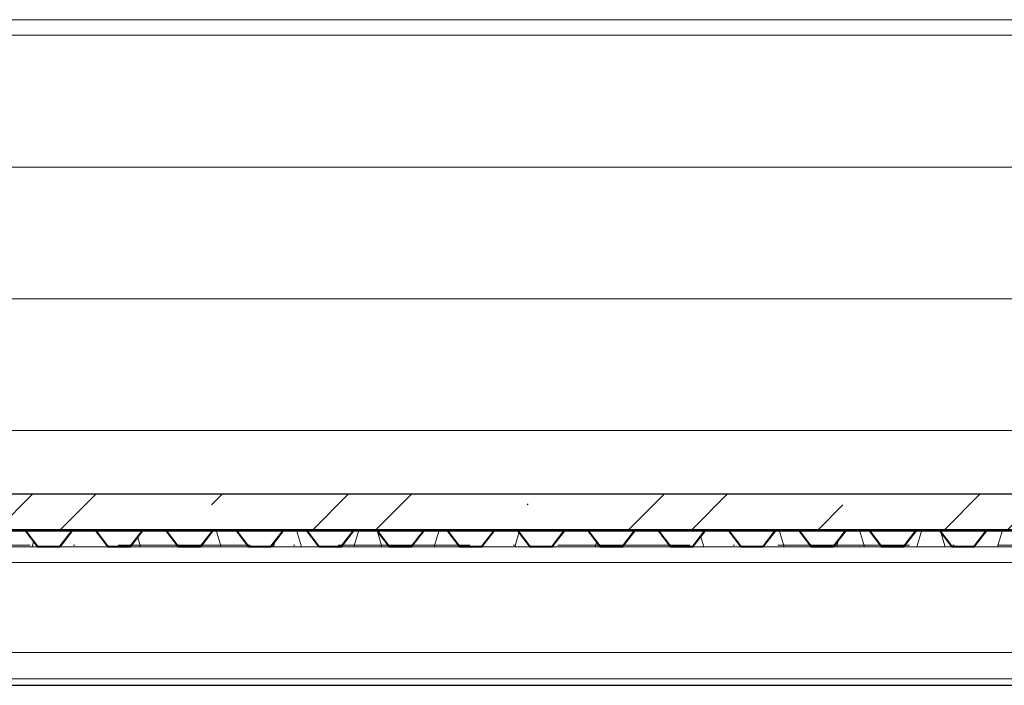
# Model space of a CAD drawing. Header units: millimetres. Extents: x 157133 to 260102, y -21587 to 34582.
# Tile 54 of 65: x 218351 to 220591, y 6365 to 7880. Entities that reach past the tile are written whole.
import ezdxf

# ---------------------------------------------------------------- set-up
doc = ezdxf.new("R2010")
doc.units = ezdxf.units.MM
doc.linetypes.add('Tečkovaná 1_5mm', pattern=[150, 0, -150])
doc.linetypes.add('Čerchovaná 3mm', pattern=[500, 300, -100, 0, -100])
for name, color, linetype, lineweight in [('CA_NEVHRA1', 3, 'Čerchovaná 3mm', 13), ('CA_PODLAHA', 1, 'Continuous', 25), ('CA_PODLAHA25', 7, 'Continuous', 13), ('CA_POHHRA18', 9, 'Tečkovaná 1_5mm', 9), ('CA_POHHRA25', 7, 'Continuous', 13), ('CA_REZY', 1, 'Continuous', 25), ('CA_SRAFY', 9, 'Continuous', 25), ('CA_ZARIZPRED', 8, 'Continuous', 13)]:
    doc.layers.add(name, color=color, linetype=linetype, lineweight=lineweight)

# ---------------------------------------------------------------- blocks, each defined once
blk = doc.blocks.new('ocelová kce final - 11542_003_OK-HALA_TaO-2_ET_AciS_2025-05-29_upr_dwg-2597525-Řez 3 - vestavek V7')
at = {"layer": 'CA_REZY'}
for p, q in [((167759.7, 6800), (161780.3, 6800)), ((161630, 6719), (173910, 6719)), ((164393.8, 6719), (164346.2, 6719)), ((164346.2, 6717.9), (164393.8, 6717.9)), ((164506.1, 6719), (164393.9, 6719)), ((164396.2, 6716.7), (164422.9, 6681.6)), ((164397.1, 6717.4), (164423.8, 6682.3)), ((164423.8, 6682.3), (164397.1, 6717.4)), ((164476.2, 6682.3), (164502.9, 6717.4)), ((164502.9, 6717.4), (164476.2, 6682.3)), ((164477.1, 6681.6), (164503.8, 6716.7)), ((164550, 6719), (164506.2, 6719)), ((164506.2, 6717.9), (164550, 6717.9)), ((164553.8, 6719), (164510, 6719)), ((164510, 6719), (164510, 6717.9)), ((164510, 6717.9), (164553.8, 6717.9)), ((164550, 6717.9), (164550, 6719)), ((164666.1, 6719), (164553.9, 6719)), ((164556.2, 6716.7), (164582.9, 6681.6)), ((164557.1, 6717.4), (164583.8, 6682.3)), ((164583.8, 6682.3), (164557.1, 6717.4)), ((164636.2, 6682.3), (164662.9, 6717.4)), ((164662.9, 6717.4), (164636.2, 6682.3)), ((164637.1, 6681.6), (164663.8, 6716.7)), ((164713.8, 6719), (164666.2, 6719)), ((164666.2, 6717.9), (164713.8, 6717.9)), ((164826.1, 6719), (164713.9, 6719)), ((164716.2, 6716.7), (164742.9, 6681.6)), ((164717.1, 6717.4), (164743.8, 6682.3)), ((164743.8, 6682.3), (164717.1, 6717.4)), ((164796.2, 6682.3), (164822.9, 6717.4)), ((164822.9, 6717.4), (164796.2, 6682.3)), ((164797.1, 6681.6), (164823.8, 6716.7)), ((164873.8, 6719), (164826.2, 6719)), ((164826.2, 6717.9), (164873.8, 6717.9)), ((164986.1, 6719), (164873.9, 6719)), ((164876.2, 6716.7), (164902.9, 6681.6)), ((164877.1, 6717.4), (164903.8, 6682.3)), ((164903.8, 6682.3), (164877.1, 6717.4)), ((164956.2, 6682.3), (164982.9, 6717.4)), ((164982.9, 6717.4), (164956.2, 6682.3)), ((164957.1, 6681.6), (164983.8, 6716.7)), ((165033.8, 6719), (164986.2, 6719)), ((164986.2, 6717.9), (165033.8, 6717.9)), ((165146.1, 6719), (165033.9, 6719)), ((165036.2, 6716.7), (165062.9, 6681.6)), ((165037.1, 6717.4), (165063.8, 6682.3)), ((165063.8, 6682.3), (165037.1, 6717.4)), ((165116.2, 6682.3), (165142.9, 6717.4)), ((165142.9, 6717.4), (165116.2, 6682.3)), ((165117.1, 6681.6), (165143.8, 6716.7)), ((165193.8, 6719), (165146.2, 6719)), ((165146.2, 6717.9), (165193.8, 6717.9)), ((165306.1, 6719), (165193.9, 6719)), ((165196.2, 6716.7), (165222.9, 6681.6)), ((165197.1, 6717.4), (165223.8, 6682.3)), ((165223.8, 6682.3), (165197.1, 6717.4)), ((165276.2, 6682.3), (165302.9, 6717.4)), ((165302.9, 6717.4), (165276.2, 6682.3)), ((165277.1, 6681.6), (165303.8, 6716.7)), ((165353.8, 6719), (165306.2, 6719)), ((165306.2, 6717.9), (165353.8, 6717.9)), ((165466.1, 6719), (165353.9, 6719)), ((165356.2, 6716.7), (165382.9, 6681.6)), ((165357.1, 6717.4), (165383.8, 6682.3)), ((165383.8, 6682.3), (165357.1, 6717.4)), ((165436.2, 6682.3), (165462.9, 6717.4)), ((165462.9, 6717.4), (165436.2, 6682.3)), ((165437.1, 6681.6), (165463.8, 6716.7)), ((165510, 6719), (165466.2, 6719)), ((165466.2, 6717.9), (165510, 6717.9)), ((165513.8, 6719), (165470, 6719)), ((165470, 6719), (165470, 6717.9)), ((165470, 6717.9), (165513.8, 6717.9)), ((165510, 6717.9), (165510, 6719)), ((165626.1, 6719), (165513.9, 6719)), ((165516.2, 6716.7), (165542.9, 6681.6)), ((165517.1, 6717.4), (165543.8, 6682.3)), ((165543.8, 6682.3), (165517.1, 6717.4)), ((165596.2, 6682.3), (165622.9, 6717.4)), ((165622.9, 6717.4), (165596.2, 6682.3)), ((165597.1, 6681.6), (165623.8, 6716.7)), ((165673.8, 6719), (165626.2, 6719)), ((165626.2, 6717.9), (165673.8, 6717.9)), ((165786.1, 6719), (165673.9, 6719)), ((165676.2, 6716.7), (165702.9, 6681.6)), ((165677.1, 6717.4), (165703.8, 6682.3)), ((165703.8, 6682.3), (165677.1, 6717.4)), ((165756.2, 6682.3), (165782.9, 6717.4)), ((165782.9, 6717.4), (165756.2, 6682.3)), ((165757.1, 6681.6), (165783.8, 6716.7)), ((165833.8, 6719), (165786.2, 6719)), ((165786.2, 6717.9), (165833.8, 6717.9)), ((165946.1, 6719), (165833.9, 6719)), ((165836.2, 6716.7), (165862.9, 6681.6)), ((165837.1, 6717.4), (165863.8, 6682.3)), ((165863.8, 6682.3), (165837.1, 6717.4)), ((165916.2, 6682.3), (165942.9, 6717.4)), ((165942.9, 6717.4), (165916.2, 6682.3)), ((165917.1, 6681.6), (165943.8, 6716.7)), ((165993.8, 6719), (165946.2, 6719)), ((165946.2, 6717.9), (165993.8, 6717.9)), ((166106.1, 6719), (165993.9, 6719)), ((165996.2, 6716.7), (166022.9, 6681.6)), ((165997.1, 6717.4), (166023.8, 6682.3)), ((166023.8, 6682.3), (165997.1, 6717.4)), ((166076.2, 6682.3), (166102.9, 6717.4)), ((166102.9, 6717.4), (166076.2, 6682.3)), ((166077.1, 6681.6), (166103.8, 6716.7)), ((166153.8, 6719), (166106.2, 6719)), ((166106.2, 6717.9), (166153.8, 6717.9)), ((166266.1, 6719), (166153.9, 6719)), ((166156.2, 6716.7), (166182.9, 6681.6)), ((166157.1, 6717.4), (166183.8, 6682.3)), ((166183.8, 6682.3), (166157.1, 6717.4)), ((166236.2, 6682.3), (166262.9, 6717.4)), ((166262.9, 6717.4), (166236.2, 6682.3)), ((166237.1, 6681.6), (166263.8, 6716.7)), ((166313.8, 6719), (166266.2, 6719)), ((166266.2, 6717.9), (166313.8, 6717.9)), ((166426.1, 6719), (166313.9, 6719)), ((166316.2, 6716.7), (166342.9, 6681.6)), ((166317.1, 6717.4), (166343.8, 6682.3)), ((166343.8, 6682.3), (166317.1, 6717.4)), ((166396.2, 6682.3), (166422.9, 6717.4)), ((166422.9, 6717.4), (166396.2, 6682.3)), ((166397.1, 6681.6), (166423.8, 6716.7)), ((166470, 6719), (166426.2, 6719)), ((166426.2, 6717.9), (166470, 6717.9)), ((166473.8, 6719), (166430, 6719)), ((166430, 6719), (166430, 6717.9)), ((166430, 6717.9), (166473.8, 6717.9)), ((166470, 6717.9), (166470, 6719)), ((166586.1, 6719), (166473.9, 6719)), ((166476.2, 6716.7), (166502.9, 6681.6)), ((166477.1, 6717.4), (166503.8, 6682.3)), ((166503.8, 6682.3), (166477.1, 6717.4)), ((166556.2, 6682.3), (166582.9, 6717.4)), ((166582.9, 6717.4), (166556.2, 6682.3)), ((166557.1, 6681.6), (166583.8, 6716.7)), ((166633.8, 6719), (166586.2, 6719)), ((166586.2, 6717.9), (166633.8, 6717.9)), ((164426.2, 6681.1), (164473.8, 6681.1)), ((164473.8, 6681.1), (164426.2, 6681.1)), ((164426.2, 6680), (164473.8, 6680)), ((164586.2, 6681.1), (164633.8, 6681.1)), ((164633.8, 6681.1), (164586.2, 6681.1)), ((164586.2, 6680), (164633.8, 6680)), ((164746.2, 6681.1), (164793.8, 6681.1)), ((164793.8, 6681.1), (164746.2, 6681.1)), ((164746.2, 6680), (164793.8, 6680)), ((164906.2, 6681.1), (164953.8, 6681.1)), ((164953.8, 6681.1), (164906.2, 6681.1)), ((164906.2, 6680), (164953.8, 6680)), ((165066.2, 6681.1), (165113.8, 6681.1)), ((165113.8, 6681.1), (165066.2, 6681.1)), ((165066.2, 6680), (165113.8, 6680)), ((165226.2, 6681.1), (165273.8, 6681.1)), ((165273.8, 6681.1), (165226.2, 6681.1)), ((165226.2, 6680), (165273.8, 6680)), ((165386.2, 6681.1), (165433.8, 6681.1)), ((165433.8, 6681.1), (165386.2, 6681.1)), ((165386.2, 6680), (165433.8, 6680)), ((165546.2, 6681.1), (165593.8, 6681.1)), ((165593.8, 6681.1), (165546.2, 6681.1)), ((165546.2, 6680), (165593.8, 6680)), ((165706.2, 6681.1), (165753.8, 6681.1)), ((165753.8, 6681.1), (165706.2, 6681.1)), ((165706.2, 6680), (165753.8, 6680)), ((165866.2, 6681.1), (165913.8, 6681.1)), ((165913.8, 6681.1), (165866.2, 6681.1)), ((165866.2, 6680), (165913.8, 6680)), ((166026.2, 6681.1), (166073.8, 6681.1)), ((166073.8, 6681.1), (166026.2, 6681.1)), ((166026.2, 6680), (166073.8, 6680)), ((166186.2, 6681.1), (166233.8, 6681.1)), ((166233.8, 6681.1), (166186.2, 6681.1)), ((166186.2, 6680), (166233.8, 6680)), ((166346.2, 6681.1), (166393.8, 6681.1)), ((166393.8, 6681.1), (166346.2, 6681.1)), ((166346.2, 6680), (166393.8, 6680)), ((166506.2, 6681.1), (166553.8, 6681.1)), ((166553.8, 6681.1), (166506.2, 6681.1)), ((166506.2, 6680), (166553.8, 6680))]:
    blk.add_line(p, q, dxfattribs=at)
for centre, radius, start, end in [((164393.8, 6715), 4.04, 36.3452, 90), ((164393.8, 6715), 2.96, 36.1815, 90), ((164393.8, 6715), 4.04, 36.3453, 88.7247), ((164506.3, 6714.8), 4.18, 91.5924, 142.6726), ((164506.2, 6715), 4.04, 90, 143.6548), ((164506.2, 6715), 2.96, 90, 143.8185), ((164553.8, 6715), 4.04, 36.3452, 90), ((164553.8, 6715), 2.96, 36.1815, 90), ((164553.8, 6715), 4.04, 36.3453, 88.7247), ((164666.3, 6714.8), 4.18, 91.5924, 142.6726), ((164666.2, 6715), 4.04, 90, 143.6548), ((164666.2, 6715), 2.96, 90, 143.8185), ((164713.8, 6715), 4.04, 36.3452, 90), ((164713.8, 6715), 2.96, 36.1815, 90), ((164713.8, 6715), 4.04, 36.3453, 88.7247), ((164826.3, 6714.8), 4.18, 91.5924, 142.6726), ((164826.2, 6715), 4.04, 90, 143.6548), ((164826.2, 6715), 2.96, 90, 143.8185), ((164873.8, 6715), 4.04, 36.3452, 90), ((164873.8, 6715), 2.96, 36.1815, 90), ((164873.8, 6715), 4.04, 36.3453, 88.7247), ((164986.3, 6714.8), 4.18, 91.5924, 142.6726), ((164986.2, 6715), 4.04, 90, 143.6548), ((164986.2, 6715), 2.96, 90, 143.8185), ((165033.8, 6715), 4.04, 36.3452, 90), ((165033.8, 6715), 2.96, 36.1815, 90), ((165033.8, 6715), 4.04, 36.3453, 88.7247), ((165146.3, 6714.8), 4.18, 91.5924, 142.6726), ((165146.2, 6715), 4.04, 90, 143.6548), ((165146.2, 6715), 2.96, 90, 143.8185), ((165193.8, 6715), 4.04, 36.3452, 90), ((165193.8, 6715), 2.96, 36.1815, 90), ((165193.8, 6715), 4.04, 36.3453, 88.7247), ((165306.3, 6714.8), 4.18, 91.5924, 142.6726), ((165306.2, 6715), 4.04, 90, 143.6548), ((165306.2, 6715), 2.96, 90, 143.8185), ((165353.8, 6715), 4.04, 36.3452, 90), ((165353.8, 6715), 2.96, 36.1815, 90), ((165353.8, 6715), 4.04, 36.3453, 88.7247), ((165466.3, 6714.8), 4.18, 91.5924, 142.6726), ((165466.2, 6715), 4.04, 90, 143.6548), ((165466.2, 6715), 2.96, 90, 143.8185), ((165513.8, 6715), 4.04, 36.3452, 90), ((165513.8, 6715), 2.96, 36.1815, 90), ((165513.8, 6715), 4.04, 36.3453, 88.7247), ((165626.3, 6714.8), 4.18, 91.5924, 142.6726), ((165626.2, 6715), 4.04, 90, 143.6548), ((165626.2, 6715), 2.96, 90, 143.8185), ((165673.8, 6715), 4.04, 36.3452, 90), ((165673.8, 6715), 2.96, 36.1815, 90), ((165673.8, 6715), 4.04, 36.3453, 88.7247), ((165786.3, 6714.8), 4.18, 91.5924, 142.6726), ((165786.2, 6715), 4.04, 90, 143.6548), ((165786.2, 6715), 2.96, 90, 143.8185), ((165833.8, 6715), 4.04, 36.3452, 90), ((165833.8, 6715), 2.96, 36.1815, 90), ((165833.8, 6715), 4.04, 36.3453, 88.7247), ((165946.3, 6714.8), 4.18, 91.5924, 142.6726), ((165946.2, 6715), 4.04, 90, 143.6548), ((165946.2, 6715), 2.96, 90, 143.8185), ((165993.8, 6715), 4.04, 36.3452, 90), ((165993.8, 6715), 2.96, 36.1815, 90), ((165993.8, 6715), 4.04, 36.3453, 88.7247), ((166106.3, 6714.8), 4.18, 91.5924, 142.6726), ((166106.2, 6715), 4.04, 90, 143.6548), ((166106.2, 6715), 2.96, 90, 143.8185), ((166153.8, 6715), 4.04, 36.3452, 90), ((166153.8, 6715), 2.96, 36.1815, 90), ((166153.8, 6715), 4.04, 36.3453, 88.7247), ((166266.3, 6714.8), 4.18, 91.5924, 142.6726), ((166266.2, 6715), 4.04, 90, 143.6548), ((166266.2, 6715), 2.96, 90, 143.8185), ((166313.8, 6715), 4.04, 36.3452, 90), ((166313.8, 6715), 2.96, 36.1815, 90), ((166313.8, 6715), 4.04, 36.3453, 88.7247), ((166426.3, 6714.8), 4.18, 91.5924, 142.6726), ((166426.2, 6715), 4.04, 90, 143.6548), ((166426.2, 6715), 2.96, 90, 143.8185), ((166473.8, 6715), 4.04, 36.3452, 90), ((166473.8, 6715), 2.96, 36.1815, 90), ((166473.8, 6715), 4.04, 36.3453, 88.7247), ((166586.3, 6714.8), 4.18, 91.5924, 142.6726), ((166586.2, 6715), 4.04, 90, 143.6548), ((166586.2, 6715), 2.96, 90, 143.8185), ((164426.2, 6684), 4.04, 216.3452, 270), ((164426.3, 6684.2), 3.09, 217.3274, 268.8539), ((164426.2, 6684), 2.96, 216.1815, 270), ((164473.8, 6684), 2.96, 270, 323.8187), ((164473.8, 6684), 2.96, 270, 323.8185), ((164473.8, 6684), 4.04, 270, 323.6548), ((164586.2, 6684), 4.04, 216.3452, 270), ((164586.3, 6684.2), 3.09, 217.3274, 268.8539), ((164586.2, 6684), 2.96, 216.1815, 270), ((164633.8, 6684), 2.96, 270, 323.8187), ((164633.8, 6684), 2.96, 270, 323.8185), ((164633.8, 6684), 4.04, 270, 323.6548), ((164746.2, 6684), 4.04, 216.3452, 270), ((164746.3, 6684.2), 3.09, 217.3274, 268.8539), ((164746.2, 6684), 2.96, 216.1815, 270), ((164793.8, 6684), 2.96, 270, 323.8187), ((164793.8, 6684), 2.96, 270, 323.8185), ((164793.8, 6684), 4.04, 270, 323.6548), ((164906.2, 6684), 4.04, 216.3452, 270), ((164906.3, 6684.2), 3.09, 217.3274, 268.8539), ((164906.2, 6684), 2.96, 216.1815, 270), ((164953.8, 6684), 2.96, 270, 323.8187), ((164953.8, 6684), 2.96, 270, 323.8185), ((164953.8, 6684), 4.04, 270, 323.6548), ((165066.2, 6684), 4.04, 216.3452, 270), ((165066.3, 6684.2), 3.09, 217.3274, 268.8539), ((165066.2, 6684), 2.96, 216.1815, 270), ((165113.8, 6684), 2.96, 270, 323.8187), ((165113.8, 6684), 2.96, 270, 323.8185), ((165113.8, 6684), 4.04, 270, 323.6548), ((165226.2, 6684), 4.04, 216.3452, 270), ((165226.3, 6684.2), 3.09, 217.3274, 268.8539), ((165226.2, 6684), 2.96, 216.1815, 270), ((165273.8, 6684), 2.96, 270, 323.8187), ((165273.8, 6684), 2.96, 270, 323.8185), ((165273.8, 6684), 4.04, 270, 323.6548), ((165386.2, 6684), 4.04, 216.3452, 270), ((165386.3, 6684.2), 3.09, 217.3274, 268.8539), ((165386.2, 6684), 2.96, 216.1815, 270), ((165433.8, 6684), 2.96, 270, 323.8187), ((165433.8, 6684), 2.96, 270, 323.8185), ((165433.8, 6684), 4.04, 270, 323.6548), ((165546.2, 6684), 4.04, 216.3452, 270), ((165546.3, 6684.2), 3.09, 217.3274, 268.8539), ((165546.2, 6684), 2.96, 216.1815, 270), ((165593.8, 6684), 2.96, 270, 323.8187), ((165593.8, 6684), 2.96, 270, 323.8185), ((165593.8, 6684), 4.04, 270, 323.6548), ((165706.2, 6684), 4.04, 216.3452, 270), ((165706.3, 6684.2), 3.09, 217.3274, 268.8539), ((165706.2, 6684), 2.96, 216.1815, 270), ((165753.8, 6684), 2.96, 270, 323.8187), ((165753.8, 6684), 2.96, 270, 323.8185), ((165753.8, 6684), 4.04, 270, 323.6548), ((165866.2, 6684), 4.04, 216.3452, 270), ((165866.3, 6684.2), 3.09, 217.3274, 268.8539), ((165866.2, 6684), 2.96, 216.1815, 270), ((165913.8, 6684), 2.96, 270, 323.8187), ((165913.8, 6684), 2.96, 270, 323.8185), ((165913.8, 6684), 4.04, 270, 323.6548), ((166026.2, 6684), 4.04, 216.3452, 270), ((166026.3, 6684.2), 3.09, 217.3274, 268.8539), ((166026.2, 6684), 2.96, 216.1815, 270), ((166073.8, 6684), 2.96, 270, 323.8187), ((166073.8, 6684), 2.96, 270, 323.8185), ((166073.8, 6684), 4.04, 270, 323.6548), ((166186.2, 6684), 4.04, 216.3452, 270), ((166186.3, 6684.2), 3.09, 217.3274, 268.8539), ((166186.2, 6684), 2.96, 216.1815, 270), ((166233.8, 6684), 2.96, 270, 323.8187), ((166233.8, 6684), 2.96, 270, 323.8185), ((166233.8, 6684), 4.04, 270, 323.6548), ((166346.2, 6684), 4.04, 216.3452, 270), ((166346.3, 6684.2), 3.09, 217.3274, 268.8539), ((166346.2, 6684), 2.96, 216.1815, 270), ((166393.8, 6684), 2.96, 270, 323.8187), ((166393.8, 6684), 2.96, 270, 323.8185), ((166393.8, 6684), 4.04, 270, 323.6548), ((166506.2, 6684), 4.04, 216.3452, 270), ((166506.3, 6684.2), 3.09, 217.3274, 268.8539), ((166506.2, 6684), 2.96, 216.1815, 270), ((166553.8, 6684), 2.96, 270, 323.8187), ((166553.8, 6684), 2.96, 270, 323.8185), ((166553.8, 6684), 4.04, 270, 323.6548)]:
    blk.add_arc(centre, radius, start, end, dxfattribs=at)
blk = doc.blocks.new('ocelová kce final - ocelová kce final-2597615-Řez 3 - vestavek V7')
blk.add_blockref('ocelová kce final - 11542_003_OK-HALA_TaO-2_ET_AciS_2025-05-29_upr_dwg-2597525-Řez 3 - vestavek V7', (0, 0))

msp = doc.modelspace()

# ---------------------------------------------------------------- hatches: boundary and pattern name
at = {"layer": 'CA_POHHRA25', "lineweight": 9}
h = msp.add_hatch(dxfattribs=at)
h.set_pattern_fill('FP_38', color=256, style=0, pattern_type=2)
h.set_pattern_definition([(0, (222234.72, 6344.4), (0, 300), [])])
h.paths.add_polyline_path([(219228.9, 6380), (221572.7, 6380), (221572.7, 6680), (221592.9, 6681.1), (221586.7, 6685.5), (221560.5, 6718.5), (221560.5, 6717.9), (221509.7, 6717.4), (221510.5, 6716.7), (221482.9, 6682.3), (221480.5, 6680), (221432.9, 6681.1), (221429.7, 6681.6), (221400.5, 6718.5), (221400.5, 6717.9), (221349.7, 6717.4), (221350.5, 6716.7), (221322.9, 6682.3), (221320.5, 6680), (221272.9, 6681.1), (221269.7, 6681.6), (221240.5, 6718.5), (221240.5, 6717.9), (221189.7, 6717.4), (221190.5, 6716.7), (221162.9, 6682.3), (221160.5, 6680), (221112.9, 6681.1), (221109.7, 6681.6), (221080.5, 6718.5), (221080.5, 6717.9), (221029.7, 6717.4), (221030.5, 6716.7), (221002.9, 6682.3), (221000.5, 6680), (220952.9, 6681.1), (220949.7, 6681.6), (220920.5, 6718.5), (220920.5, 6717.9), (220869.7, 6717.4), (220870.5, 6716.7), (220842.9, 6682.3), (220840.5, 6680), (220792.9, 6681.1), (220789.7, 6681.6), (220760.5, 6718.5), (220760.5, 6717.9), (220709.7, 6717.4), (220710.5, 6716.7), (220682.9, 6682.3), (220680.5, 6680), (220632.9, 6681.1), (220629.7, 6681.6), (220600.5, 6718.5), (220600.5, 6717.9), (220549.7, 6717.4), (220550.5, 6716.7), (220522.9, 6682.3), (220520.5, 6680), (220472.9, 6681.1), (220469.7, 6681.6), (220440.5, 6718.5), (220440.5, 6717.9), (220389.7, 6717.4), (220390.5, 6716.7), (220362.9, 6682.3), (220360.5, 6680), (220312.9, 6681.1), (220309.7, 6681.6), (220280.5, 6718.5), (220280.5, 6717.9), (220229.7, 6717.4), (220230.5, 6716.7), (220202.9, 6682.3), (220200.5, 6680), (220152.9, 6681.1), (220149.7, 6681.6), (220120.5, 6718.5), (220120.5, 6717.9), (220069.7, 6717.4), (220070.5, 6716.7), (220042.9, 6682.3), (220040.5, 6680), (219992.9, 6681.1), (219989.7, 6681.6), (219960.5, 6718.5), (219960.5, 6717.9), (219909.7, 6717.4), (219910.5, 6716.7), (219882.9, 6682.3), (219880.5, 6680), (219832.9, 6681.1), (219829.7, 6681.6), (219800.5, 6718.5), (219800.5, 6717.9), (219749.7, 6717.4), (219750.5, 6716.7), (219722.9, 6682.3), (219720.5, 6680), (219672.9, 6681.1), (219669.7, 6681.6), (219640.5, 6718.5), (219640.5, 6717.9), (219589.7, 6717.4), (219590.5, 6716.7), (219562.9, 6682.3), (219560.5, 6680), (219512.9, 6681.1), (219509.7, 6681.6), (219480.5, 6718.5), (219480.5, 6717.9), (219429.7, 6717.4), (219430.5, 6716.7), (219402.9, 6682.3), (219400.5, 6680), (219352.9, 6681.1), (219349.7, 6681.6), (219320.5, 6718.5), (219320.5, 6717.9), (219269.7, 6717.4), (219270.5, 6716.7), (219242.9, 6682.3), (219240.5, 6680), (219192.9, 6681.1), (219189.7, 6681.6), (219160.5, 6718.5), (219160.5, 6717.9), (219109.7, 6717.4), (219110.5, 6716.7), (219082.9, 6682.3), (219080.5, 6680), (219032.9, 6681.1), (219029.7, 6681.6), (219000.5, 6718.5), (219000.5, 6717.9), (218949.7, 6717.4), (218950.5, 6716.7), (218922.9, 6682.3), (218920.5, 6680), (218872.9, 6681.1), (218869.7, 6681.6), (218840.5, 6718.5), (218840.5, 6717.9), (218789.7, 6717.4), (218790.5, 6716.7), (218762.9, 6682.3), (218760.5, 6680), (218712.9, 6681.1), (218709.7, 6681.6), (218680.5, 6718.5), (218680.5, 6717.9), (218629.7, 6717.4), (218630.5, 6716.7), (218602.9, 6682.3), (218600.5, 6680), (218552.9, 6681.1), (218549.7, 6681.6), (218520.5, 6718.5), (218520.5, 6717.9), (218469.7, 6717.4), (218470.5, 6716.7), (218442.9, 6682.3), (218440.5, 6680), (218392.9, 6681.1), (218389.7, 6681.6), (218360.5, 6718.5), (218360.5, 6717.9), (218309.7, 6717.4), (218310.5, 6716.7), (218282.9, 6682.3), (218280.5, 6680), (218232.9, 6681.1), (218229.7, 6681.6), (218200.5, 6718.5), (218200.5, 6717.9), (218149.7, 6717.4), (218150.5, 6716.7), (218122.9, 6682.3), (218120.5, 6680), (218072.9, 6681.1), (218069.7, 6681.6), (218040.5, 6718.5), (218040.5, 6717.9), (217989.7, 6717.4), (217990.5, 6716.7), (217962.9, 6682.3), (217960.5, 6680), (217912.9, 6681.1), (217909.7, 6681.6), (217880.5, 6718.5), (217880.5, 6717.9), (217829.7, 6717.4), (217830.5, 6716.7), (217802.9, 6682.3), (217800.5, 6680), (217752.9, 6681.1), (217749.7, 6681.6), (217720.5, 6718.5), (217720.5, 6717.9), (217669.7, 6717.4), (217670.5, 6716.7), (217642.9, 6682.3), (217640.5, 6680), (217592.9, 6681.1), (217589.7, 6681.6), (217560.5, 6718.5), (217560.5, 6717.9), (217509.7, 6717.4), (217510.5, 6716.7), (217482.9, 6682.3), (217480.5, 6680), (217432.9, 6681.1), (217429.7, 6681.6), (217400.5, 6718.5), (217400.5, 6717.9), (217349.7, 6717.4), (217350.5, 6716.7), (217322.9, 6682.3), (217320.5, 6680), (217272.9, 6681.1), (217267.5, 6684.4), (217240.5, 6718.5), (217240.5, 6717.9), (217189.7, 6717.4), (217190.5, 6716.7), (217162.9, 6682.3), (217160.5, 6680), (217112.9, 6681.1), (217109.7, 6681.6), (217080.5, 6718.5), (217080.5, 6717.9), (217029.7, 6717.4), (217030.5, 6716.7), (217002.9, 6682.3), (217000.5, 6680), (216952.9, 6681.1), (216949.7, 6681.6), (216920.5, 6718.5), (216920.5, 6717.9), (216869.7, 6717.4), (216870.5, 6716.7), (216842.9, 6682.3), (216840.5, 6680), (216792.9, 6681.1), (216789.7, 6681.6), (216760.5, 6718.5), (216760.5, 6717.9), (216709.7, 6717.4), (216710.5, 6716.7), (216682.9, 6682.3), (216680.5, 6680), (216632.9, 6681.1), (216629.7, 6681.6), (216600.5, 6718.5), (216600.5, 6717.9), (216549.7, 6717.4), (216550.5, 6716.7), (216522.9, 6682.3), (216518.9, 6680), (216472.9, 6681.1), (216469.7, 6681.6), (216440.5, 6718.5), (216440.5, 6717.9), (216389.7, 6717.4), (216390.5, 6716.7), (216362.9, 6682.3), (216360.5, 6680), (216312.9, 6681.1), (216309.7, 6681.6), (216280.5, 6718.5), (216280.5, 6717.9), (216229.7, 6717.4), (216230.5, 6716.7), (216202.9, 6682.3), (216200.5, 6680), (216152.9, 6681.1), (216149.7, 6681.6), (216120.5, 6718.5), (216120.5, 6717.9), (216069.7, 6717.4), (216070.5, 6716.7), (216042.9, 6682.3), (216040.5, 6680), (215992.9, 6681.1), (215989.7, 6681.6), (215960.5, 6718.5), (215960.5, 6717.9), (215909.7, 6717.4), (215910.5, 6716.7), (215882.9, 6682.3), (215880.5, 6680), (215886.7, 6680), (215886.7, 6661), (215769.2, 6661), (215755.7, 6657.4), (215745.9, 6647.5), (215742.2, 6634), (215742.2, 6426), (215745.9, 6412.5), (215755.7, 6402.6), (215769.2, 6399), (215886.7, 6399), (215886.7, 6380), (219192.9, 6380)])
h.paths.add_polyline_path([(221900.7, 6380), (223868.2, 6380), (223868.2, 6680), (223832.9, 6681.1), (223829.7, 6681.6), (223800.5, 6718.5), (223800.5, 6717.9), (223749.7, 6717.4), (223750.5, 6716.7), (223722.9, 6682.3), (223720.5, 6680), (223672.9, 6681.1), (223669.7, 6681.6), (223640.5, 6718.5), (223640.5, 6717.9), (223589.7, 6717.4), (223590.5, 6716.7), (223562.9, 6682.3), (223560.5, 6680), (223512.9, 6681.1), (223509.7, 6681.6), (223480.5, 6718.5), (223480.5, 6717.9), (223429.7, 6717.4), (223430.5, 6716.7), (223402.9, 6682.3), (223400.5, 6680), (223352.9, 6681.1), (223349.7, 6681.6), (223320.5, 6718.5), (223320.5, 6717.9), (223269.7, 6717.4), (223270.5, 6716.7), (223242.9, 6682.3), (223240.5, 6680), (223192.9, 6681.1), (223189.7, 6681.6), (223160.5, 6718.5), (223160.5, 6717.9), (223109.7, 6717.4), (223110.5, 6716.7), (223082.9, 6682.3), (223080.5, 6680), (223032.9, 6681.1), (223029.7, 6681.6), (223000.5, 6718.5), (223000.5, 6717.9), (222949.7, 6717.4), (222950.5, 6716.7), (222922.9, 6682.3), (222920.5, 6680), (222872.9, 6681.1), (222869.7, 6681.6), (222840.5, 6718.5), (222840.5, 6717.9), (222789.7, 6717.4), (222790.5, 6716.7), (222762.9, 6682.3), (222760.5, 6680), (222712.9, 6681.1), (222709.7, 6681.6), (222680.5, 6718.5), (222680.5, 6717.9), (222629.7, 6717.4), (222630.5, 6716.7), (222602.9, 6682.3), (222600.5, 6680), (222552.9, 6681.1), (222549.7, 6681.6), (222520.5, 6718.5), (222520.5, 6717.9), (222469.7, 6717.4), (222470.5, 6716.7), (222442.9, 6682.3), (222440.5, 6680), (222392.9, 6681.1), (222389.7, 6681.6), (222360.5, 6718.5), (222360.5, 6717.9), (222309.7, 6717.4), (222310.5, 6716.7), (222282.9, 6682.3), (222280.5, 6680), (222232.9, 6681.1), (222229.7, 6681.6), (222200.5, 6718.5), (222200.5, 6717.9), (222149.7, 6717.4), (222150.5, 6716.7), (222122.9, 6682.3), (222120.5, 6680), (222072.9, 6681.1), (222069.7, 6681.6), (222040.5, 6718.5), (222040.5, 6717.9), (221989.7, 6717.4), (221990.5, 6716.7), (221962.9, 6682.3), (221960.5, 6680), (221912.9, 6681.1), (221909.7, 6681.6), (221880.5, 6718.5), (221880.5, 6717.9), (221829.7, 6717.4), (221830.5, 6716.7), (221802.9, 6682.3), (221800.5, 6680), (221900.7, 6680), (221900.7, 6399)])
h.paths.add_polyline_path([(215586.7, 6399), (215704.2, 6399), (215719.1, 6404), (215727.6, 6412.5), (215731.2, 6426), (215731.2, 6634), (215727.6, 6647.5), (215717.7, 6657.4), (215704.2, 6661), (215586.7, 6661), (215586.7, 6402.6)])
h.paths.add_polyline_path([(221704.2, 6399), (221717.7, 6402.6), (221727.6, 6412.5), (221731.2, 6426), (221731.2, 6634), (221727.6, 6647.5), (221717.7, 6657.4), (221704.2, 6661), (221586.7, 6661), (221586.7, 6399), (221692.6, 6399)])
h.paths.add_polyline_path([(215769.2, 6680), (215832.9, 6681.1), (215829.7, 6681.6), (215800.5, 6718.5), (215800.5, 6717.9), (215749.7, 6717.4), (215750.5, 6716.7), (215722.9, 6682.3), (215720.5, 6680), (215749.7, 6680)])
h.paths.add_polyline_path([(221640.5, 6680), (221752.9, 6681.1), (221749.7, 6681.6), (221720.5, 6718.5), (221720.5, 6717.9), (221669.7, 6717.4), (221670.5, 6716.7), (221642.9, 6682.3), (221640.5, 6681.1)])
h.paths.add_polyline_path([(215643.8, 6680), (215672.9, 6681.1), (215669.7, 6681.6), (215640.5, 6718.5), (215640.5, 6717.9), (215596.7, 6717.4), (215596.7, 6680)])
h.paths.add_polyline_path([(215752.2, 6781.2), (215807.7, 6781.2), (215806.7, 6798.4), (215749.6, 6799.2), (215747, 6800), (221723.9, 6799.2), (221721.2, 6798.4), (221665.7, 6798.4), (221666.7, 6781.2), (221807.7, 6781.2), (221806.7, 6798.4), (221749.6, 6799.2), (221747, 6800), (223868.2, 6800), (223868.2, 7880), (221900.7, 7880), (221900.7, 7580), (221572.7, 7580), (221572.7, 7880), (215886.7, 7880), (215886.7, 7861), (215769.2, 7861), (215755.7, 7857.4), (215745.9, 7847.5), (215742.2, 7834), (215742.2, 7626), (215745.9, 7612.5), (215755.7, 7602.6), (215769.2, 7599), (215886.7, 7599), (215886.7, 7580), (215586.7, 7580), (215586.7, 6800), (215723.9, 6799.2), (215721.2, 6798.4), (215665.7, 6798.4), (215666.7, 6781.2), (215747, 6781.2)])
h.paths.add_polyline_path([(215666.7, 6782.4), (215666.7, 6797.2), (215723.9, 6797.5), (215728.7, 6800.4), (215732, 6805.5), (215733.2, 6811.9), (215732.9, 6928.3), (215730.6, 6934.2), (215726.4, 6938.3), (215721.2, 6939.7), (215666.7, 6939.7), (215666.7, 6954.5), (215806.7, 6954.5), (215806.7, 6939.7), (215749.6, 6939.4), (215744.8, 6936.5), (215741.4, 6931.4), (215740.2, 6925), (215740.5, 6808.6), (215742.9, 6802.7), (215747.6, 6798.4), (215752.2, 6797.2), (215806.7, 6797.2), (215806.7, 6782.4), (215721.2, 6782.4)])
h.paths.add_polyline_path([(221666.7, 6782.4), (221666.7, 6797.2), (221723.9, 6797.5), (221728.7, 6800.4), (221732, 6805.5), (221733.2, 6811.9), (221732.9, 6928.3), (221730.6, 6934.2), (221726.4, 6938.3), (221721.2, 6939.7), (221666.7, 6939.7), (221666.7, 6954.5), (221806.7, 6954.5), (221806.7, 6939.7), (221749.6, 6939.4), (221744.8, 6936.5), (221741.4, 6931.4), (221740.2, 6925), (221740.5, 6808.6), (221742.9, 6802.7), (221747.6, 6798.4), (221752.2, 6797.2), (221806.7, 6797.2), (221806.7, 6782.4), (221692.6, 6782.4)])
h.paths.add_polyline_path([(221692.6, 7599), (221704.2, 7599), (221717.7, 7602.6), (221727.6, 7612.5), (221731.2, 7626), (221731.2, 7834), (221727.6, 7847.5), (221717.7, 7857.4), (221704.2, 7861), (221586.7, 7861), (221586.7, 7599)])
h.paths.add_polyline_path([(215586.7, 7599), (215704.2, 7599), (215717.7, 7602.6), (215727.6, 7612.5), (215731.2, 7626), (215731.2, 7834), (215727.6, 7847.5), (215717.7, 7857.4), (215704.2, 7861), (215586.7, 7861), (215586.7, 7602.6)])
at = {"layer": 'CA_SRAFY', "lineweight": 9}
h = msp.add_hatch(dxfattribs=at)
h.set_pattern_fill('FP_33', color=256, style=0, pattern_type=2)
h.set_pattern_definition([(45, (222234.7, 6344.4), (-359.21, 359.21), []), (45, (222378.4, 6344.4), (-359.21, 359.21), []), (45, (222665.77, 6344.4), (-215.526, 502.894), [203.2, -101.6, 3.353, -98.247])])
h.paths.add_polyline_path([(220460.8, 6720), (225024.2, 6720), (225024.2, 6800), (215574.2, 6800), (215574.2, 6720), (220337.6, 6720)])

# ---------------------------------------------------------------- linework, layer by layer
at = {"layer": 'CA_NEVHRA1'}
msp.add_line((215574.2, 6684), (225024.2, 6684), dxfattribs=at)
at = {"layer": 'CA_PODLAHA'}
msp.add_line((215574.2, 6365), (227886.7, 6365), dxfattribs=at)
at = {"layer": 'CA_PODLAHA25'}
for p, q in [((225141.8, 7880), (215749.2, 7880)), ((227886.7, 6800), (215574.2, 6800)), ((225024.2, 6720), (215574.2, 6720)), ((218619.2, 6701.8), (218625.7, 6680)), ((218797.4, 6717.9), (218808.7, 6680)), ((218980.4, 6717.9), (218991.7, 6680)), ((219110.7, 6680), (219122.1, 6717.9)), ((219164.2, 6715), (219174.7, 6680)), ((219293.7, 6680), (219305.1, 6717.9)), ((219476.7, 6680), (219486.4, 6712.2)), ((219899.9, 6702.8), (219906.7, 6680)), ((220078.4, 6717.9), (220089.7, 6680)), ((220261.4, 6717.9), (220272.7, 6680)), ((220391.7, 6680), (220403.1, 6717.9)), ((220445.9, 6712.9), (220455.7, 6680)), ((220574.7, 6680), (220586.1, 6717.9)), ((225024.2, 6680), (215574.2, 6680)), ((218378.7, 6680), (218382.2, 6691.5)), ((218442.2, 6681.9), (218442.7, 6680)), ((218927.7, 6680), (218931.1, 6691.2)), ((219659.7, 6680), (219662.9, 6690.5)), ((219723, 6682.4), (219723.7, 6680)), ((220208.7, 6680), (220212.8, 6693.4)), ((227886.7, 6440), (215574.2, 6440)), ((227886.7, 6380), (215574.2, 6380))]:
    msp.add_line(p, q, dxfattribs=at)
at = {"layer": 'CA_POHHRA18', "linetype": 'Continuous'}
msp.add_line((215574.2, 6716), (225024.2, 6716), dxfattribs=at)
at = {"layer": 'CA_POHHRA25'}
msp.add_line((215586.7, 6380), (227886.7, 6380), dxfattribs=at)

# ---------------------------------------------------------------- block references
at = {"layer": 'CA_ZARIZPRED'}
msp.add_blockref('ocelová kce final - ocelová kce final-2597615-Řez 3 - vestavek V7', (53966.7, 0), dxfattribs=at)

doc.saveas('drawing.dxf')
